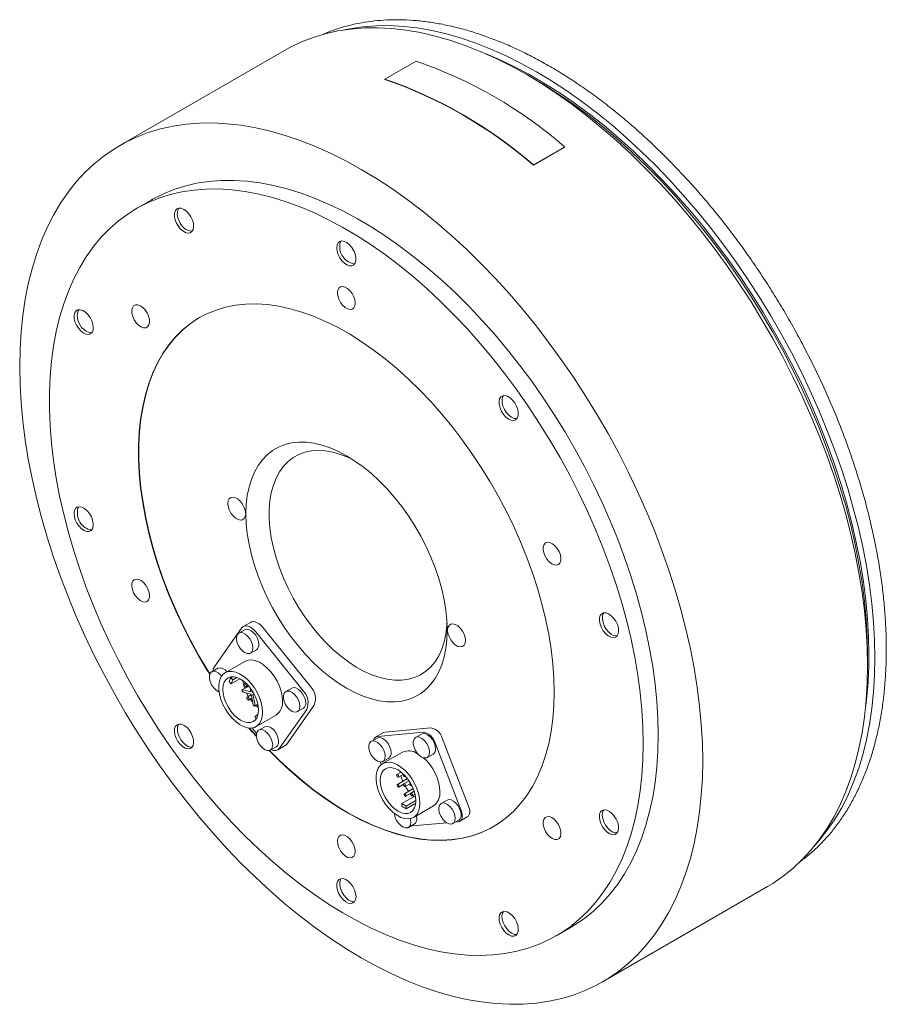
# Model space of a CAD drawing. Header units: millimetres. Extents: x 75 to 1048, y 27 to 799.
# Tile 3 of 3: x 708 to 915, y 565 to 799. Entities that reach past the tile are written whole.
import ezdxf

# ---------------------------------------------------------------- set-up
doc = ezdxf.new("R2010")
doc.units = ezdxf.units.MM
doc.header["$LTSCALE"] = 2

msp = doc.modelspace()

# ---------------------------------------------------------------- linework, layer by layer
at = {"color": 7, "linetype": 'Continuous', "lineweight": 15}
for p, q in [((781.07, 796.02), (780.61, 795.82)), ((771.44, 792), (732.2, 769.34)), ((802.76, 789.45), (795.33, 785.17)), ((831.07, 785.07), (828.95, 786.3)), ((795.35, 785.08), (795.33, 785.17)), ((830.71, 764.67), (838.13, 768.96)), ((830.72, 764.74), (838.15, 769.03)), ((838.13, 768.96), (838.15, 769.03)), ((830.71, 764.67), (830.72, 764.74)), ((739.7, 756.35), (736.16, 754.31)), ((725.03, 677.82), (725.56, 677.8)), ((761.2, 654.37), (754.69, 645.11)), ((763.36, 655.75), (761.59, 654.73)), ((777.61, 640.47), (766.35, 654.48)), ((761.98, 653.99), (760.57, 653.18)), ((775.85, 639.45), (764.58, 653.46)), ((763.32, 648.42), (764.73, 649.23)), ((910.26, 645.46), (910.26, 647.91)), ((762.02, 646.47), (757.29, 643.74)), ((755.53, 644.81), (754.11, 643.99)), ((758.63, 642.56), (759.05, 642.81)), ((759.13, 642.06), (760.11, 642.63)), ((758.26, 641.62), (758.76, 641.12)), ((759.13, 642.06), (758.63, 642.56)), ((758.76, 641.12), (760.83, 642.32)), ((758.76, 641.12), (759.13, 642.06)), ((762.91, 640.58), (761.36, 639.69)), ((762.23, 641.3), (761.91, 641.11)), ((762.31, 640.42), (762.8, 640.71)), ((763.15, 640.29), (763.38, 639.18)), ((763.38, 639.18), (761.46, 639.7)), ((761.57, 639.16), (763.49, 638.65)), ((763.52, 638.51), (762.55, 637.95)), ((763.49, 638.65), (764, 636.13)), ((763.79, 639.07), (763.69, 639.54)), ((763.79, 639.07), (763.93, 639.16)), ((764.01, 639.01), (763.79, 639.07)), ((763.9, 638.54), (764.33, 638.42)), ((764.41, 636.02), (763.9, 638.54)), ((773.17, 640.08), (771.75, 639.27)), ((762.95, 637.26), (763.68, 637.68)), ((763.29, 637.45), (763.88, 636.71)), ((764.36, 635.82), (765.08, 636.24)), ((772.01, 626.78), (778.52, 636.04)), ((764.36, 633.37), (765.11, 633.81)), ((765.07, 633.65), (764.36, 633.37)), ((764.36, 633.37), (764.66, 632.77)), ((764.68, 630.92), (769.42, 633.66)), ((770.25, 625.76), (776.75, 635.02)), ((774.5, 634.5), (775.92, 635.32)), ((766.71, 630.9), (765.3, 630.08)), ((762.97, 630.59), (764.74, 628.54)), ((763.08, 630.58), (764.73, 628.67)), ((763.71, 630.6), (764.77, 629.27)), ((794.97, 629.5), (793.2, 628.48)), ((804.51, 629.58), (793.61, 628.6)), ((806.28, 630.6), (795.38, 629.63)), ((804.06, 629.15), (802.64, 628.33)), ((769.85, 625.4), (771.62, 626.42)), ((793.49, 628.2), (792.07, 627.39)), ((813.51, 610.96), (807.22, 627.18)), ((815.28, 611.98), (808.99, 628.2)), ((768.05, 625.32), (769.46, 626.14)), ((799.5, 624.84), (794.76, 622.1)), ((805.39, 623.57), (806.81, 624.39)), ((794.21, 622.5), (794.44, 621.89)), ((794.82, 622.62), (796.24, 623.44)), ((799.22, 620.08), (798.21, 619.49)), ((798.56, 618.88), (799.67, 619.52)), ((798.99, 620.25), (799.03, 619.96)), ((799.74, 619.63), (799.74, 619.62)), ((800.16, 619.18), (800.16, 619.21)), ((800.73, 618.53), (798.32, 617.14)), ((798.67, 616.53), (799.79, 617.18)), ((801.11, 618), (799.85, 617.28)), ((800.09, 619.02), (800.25, 619.11)), ((800.2, 616.67), (801.32, 617.31)), ((801.45, 617.45), (801.39, 617.41)), ((801.74, 616.81), (801.78, 616.83)), ((802.09, 616.15), (799.97, 614.93)), ((800.32, 614.32), (801.44, 614.97)), ((802.31, 615.53), (801.5, 615.07)), ((801.85, 614.46), (802.51, 614.84)), ((801.92, 614.5), (802.22, 614.23)), ((799.35, 612.57), (802.59, 614.44)), ((800.41, 611.96), (799.35, 612.57)), ((799.35, 612.57), (799.35, 611.96)), ((800.41, 611.96), (802.7, 613.29)), ((800.41, 611.35), (802.67, 612.65)), ((810.16, 613.42), (808.75, 612.6)), ((800.41, 611.35), (800.41, 611.96)), ((802.16, 609.29), (806.9, 612.02)), ((800.93, 606.9), (802.34, 607.71)), ((801.89, 607.28), (810.06, 608.01)), ((802.91, 608.97), (802.83, 609.67)), ((811.5, 607.84), (812.91, 608.66)), ((812.11, 608.2), (812.79, 608.26)), ((813.2, 608.38), (814.96, 609.4)), ((801.61, 607.29), (801.89, 607.28)), ((894.32, 598.83), (894.97, 599.32)), ((847.19, 570.15), (886.43, 592.81)), ((836.15, 581.1), (839.69, 583.14))]:
    msp.add_line(p, q, dxfattribs=at)
at = {"color": 7, "linetype": 'Continuous', "lineweight": 15, "flags": 128}
for points in [[(912.02, 647.3), (911.94, 651.52), (911.7, 655.83), (911.29, 660.21), (910.73, 664.67), (910, 669.18), (909.12, 673.74), (908.08, 678.34), (906.88, 682.97), (905.54, 687.63), (904.04, 692.29), (902.4, 696.96), (900.61, 701.63), (898.69, 706.27), (896.63, 710.9), (894.44, 715.49), (892.12, 720.03), (889.68, 724.52), (887.12, 728.95), (884.45, 733.31), (881.67, 737.59), (878.79, 741.79), (875.82, 745.88), (872.76, 749.87), (869.61, 753.75), (866.39, 757.51), (863.09, 761.14), (859.74, 764.63), (856.32, 767.98), (852.86, 771.18), (849.35, 774.23), (845.81, 777.11), (842.23, 779.83), (838.64, 782.37), (835.03, 784.74), (831.41, 786.92), (827.8, 788.91), (824.19, 790.71), (820.59, 792.32), (817.02, 793.73), (813.48, 794.94), (809.97, 795.94), (806.5, 796.74), (803.09, 797.33), (799.73, 797.72), (796.44, 797.89), (793.21, 797.85), (790.07, 797.61), (787, 797.15), (785.69, 796.89)], [(910.26, 645.46), (910.17, 649.72), (909.93, 654.07), (909.52, 658.49), (908.95, 662.98), (908.22, 667.53), (907.32, 672.13), (906.28, 676.77), (905.07, 681.45), (903.71, 686.14), (902.2, 690.85), (900.55, 695.56), (898.74, 700.27), (896.8, 704.96), (894.72, 709.62), (892.51, 714.25), (890.18, 718.83), (887.71, 723.36), (885.13, 727.83), (882.44, 732.23), (879.64, 736.55), (876.74, 740.78), (873.74, 744.91), (870.65, 748.94), (867.47, 752.85), (864.22, 756.64), (860.9, 760.3), (857.51, 763.82), (854.07, 767.2), (850.57, 770.43), (847.03, 773.5), (843.46, 776.41), (839.85, 779.15), (836.23, 781.72), (832.59, 784.1), (828.94, 786.3), (825.29, 788.32), (821.65, 790.13), (818.02, 791.76), (814.42, 793.18), (810.84, 794.4), (807.3, 795.41), (803.81, 796.22), (800.37, 796.81), (796.98, 797.2), (793.66, 797.37), (790.4, 797.34), (787.23, 797.09), (784.14, 796.63), (781.14, 795.96), (778.24, 795.09), (775.44, 794), (772.74, 792.72), (771.44, 792)], [(910.61, 648.11), (910.53, 652.32), (910.28, 656.62), (909.87, 660.99), (909.3, 665.43), (908.57, 669.93), (907.67, 674.48), (906.62, 679.07), (905.41, 683.69), (904.05, 688.33), (902.54, 692.98), (900.88, 697.64), (899.08, 702.29), (897.14, 706.91), (895.06, 711.52), (892.85, 716.08), (890.51, 720.6), (888.05, 725.06), (885.47, 729.46), (882.78, 733.79), (879.98, 738.03), (877.08, 742.18), (874.09, 746.23), (871.01, 750.17), (867.85, 754), (864.61, 757.7), (861.3, 761.27), (857.93, 764.69), (854.51, 767.97), (851.04, 771.1), (847.53, 774.07), (843.98, 776.87), (840.41, 779.5), (836.82, 781.95), (833.22, 784.22), (829.61, 786.3), (826.01, 788.19), (822.42, 789.88), (819.45, 791.14)], [(910.26, 647.91), (910.17, 652.12), (909.93, 656.41), (909.52, 660.79), (908.95, 665.23), (908.21, 669.73), (907.32, 674.28), (906.27, 678.87), (905.06, 683.49), (903.7, 688.13), (902.19, 692.78), (900.53, 697.44), (898.73, 702.08), (896.78, 706.71), (894.7, 711.31), (892.49, 715.88), (890.15, 720.4), (887.69, 724.86), (885.11, 729.26), (882.42, 733.58), (879.63, 737.83), (876.73, 741.98), (873.74, 746.03), (870.66, 749.97), (867.49, 753.79), (864.26, 757.49), (860.95, 761.06), (857.58, 764.49), (854.16, 767.77), (850.68, 770.9), (847.17, 773.87), (843.63, 776.67), (840.05, 779.3), (836.46, 781.75), (832.86, 784.02), (831.07, 785.07)], [(871.01, 622.8), (870.93, 627.06), (870.68, 631.41), (870.27, 635.83), (869.7, 640.33), (868.97, 644.88), (868.08, 649.48), (867.03, 654.12), (865.83, 658.79), (864.47, 663.49), (862.96, 668.2), (861.3, 672.91), (859.5, 677.61), (857.56, 682.3), (855.48, 686.96), (853.27, 691.59), (850.93, 696.18), (848.47, 700.71), (845.89, 705.18), (843.2, 709.58), (840.39, 713.89), (837.49, 718.12), (834.49, 722.25), (831.4, 726.28), (828.23, 730.19), (824.98, 733.98), (821.65, 737.64), (818.27, 741.17), (814.82, 744.55), (811.33, 747.78), (807.79, 750.85), (804.21, 753.76), (800.61, 756.5), (796.98, 759.06), (793.34, 761.45), (789.69, 763.65), (786.05, 765.66), (782.4, 767.48), (778.78, 769.1), (775.17, 770.52), (771.6, 771.74), (768.06, 772.75), (764.57, 773.56), (761.12, 774.16), (757.73, 774.54), (754.41, 774.72), (751.16, 774.68), (747.99, 774.43), (744.9, 773.98), (741.9, 773.31), (738.99, 772.43), (736.19, 771.35), (733.5, 770.06), (730.92, 768.57), (728.46, 766.88), (726.12, 765), (723.91, 762.92), (721.83, 760.66), (719.89, 758.21), (718.09, 755.58), (716.43, 752.78), (714.92, 749.82), (713.56, 746.69), (712.36, 743.41), (711.31, 739.98), (710.42, 736.41), (709.68, 732.7), (709.11, 728.87), (708.7, 724.92), (708.46, 720.86), (708.38, 716.69), (708.46, 712.43), (708.7, 708.08), (709.11, 703.66), (709.68, 699.17), (710.42, 694.62), (711.31, 690.02), (712.36, 685.38), (713.56, 680.7), (714.92, 676.01), (716.43, 671.3), (718.09, 666.59), (719.89, 661.88), (721.83, 657.19), (723.91, 652.53), (726.12, 647.9), (728.46, 643.32), (730.92, 638.79), (733.5, 634.32), (736.19, 629.92), (738.99, 625.6), (741.9, 621.37), (744.9, 617.24), (747.99, 613.21), (751.16, 609.3), (754.41, 605.51), (757.73, 601.85), (761.12, 598.33), (764.57, 594.95), (768.06, 591.72), (771.6, 588.65), (775.17, 585.74), (778.78, 583), (782.4, 580.43), (786.05, 578.05), (789.69, 575.85), (793.34, 573.83), (796.98, 572.02), (800.61, 570.39), (804.21, 568.97), (807.79, 567.75), (811.33, 566.74), (814.82, 565.93), (818.27, 565.34), (821.65, 564.95), (824.98, 564.78), (828.23, 564.81), (831.4, 565.06), (834.49, 565.52), (837.49, 566.19), (840.39, 567.06), (843.2, 568.15), (845.89, 569.43), (848.47, 570.92), (850.93, 572.61), (853.27, 574.5), (855.48, 576.57), (857.56, 578.84), (859.5, 581.29), (861.3, 583.91), (862.96, 586.71), (864.47, 589.68), (865.83, 592.8), (867.03, 596.08), (868.08, 599.51), (868.97, 603.09), (869.7, 606.79), (870.27, 610.62), (870.68, 614.58), (870.93, 618.64), (871.01, 622.8)], [(860.4, 628.93), (860.32, 632.89), (860.08, 636.94), (859.67, 641.06), (859.11, 645.25), (858.38, 649.49), (857.5, 653.78), (856.46, 658.11), (855.26, 662.46), (853.92, 666.83), (852.43, 671.21), (850.79, 675.59), (849.01, 679.95), (847.1, 684.29), (845.05, 688.59), (842.88, 692.85), (840.58, 697.06), (838.17, 701.2), (835.65, 705.28), (833.02, 709.27), (830.29, 713.17), (827.47, 716.97), (824.56, 720.66), (821.57, 724.23), (818.51, 727.68), (815.38, 731), (812.19, 734.17), (808.95, 737.2), (805.66, 740.07), (802.34, 742.78), (798.99, 745.32), (795.62, 747.69), (792.24, 749.88), (788.85, 751.89), (785.46, 753.7), (782.08, 755.32), (778.72, 756.75), (775.38, 757.97), (772.08, 759), (768.81, 759.81), (765.6, 760.42), (762.44, 760.83), (759.34, 761.02), (756.31, 761), (753.36, 760.77), (750.5, 760.34), (747.72, 759.69), (745.04, 758.84), (742.46, 757.78), (739.99, 756.52), (739.7, 756.35)], [(856.87, 626.89), (856.79, 630.85), (856.54, 634.89), (856.14, 639.02), (855.57, 643.2), (854.85, 647.45), (853.96, 651.74), (852.92, 656.07), (851.73, 660.42), (850.38, 664.79), (848.89, 669.17), (847.25, 673.55), (845.48, 677.91), (843.56, 682.24), (841.52, 686.55), (839.34, 690.81), (837.05, 695.02), (834.64, 699.16), (832.11, 703.24), (829.48, 707.23), (826.75, 711.13), (823.93, 714.93), (821.02, 718.62), (818.03, 722.19), (814.97, 725.64), (811.84, 728.96), (808.65, 732.13), (805.41, 735.16), (802.13, 738.03), (798.81, 740.74), (795.46, 743.28), (792.09, 745.65), (788.7, 747.84), (785.31, 749.84), (781.92, 751.66), (778.54, 753.28), (775.18, 754.71), (771.84, 755.93), (768.54, 756.96), (765.28, 757.77), (762.06, 758.38), (758.9, 758.79), (755.81, 758.98), (752.78, 758.96), (749.83, 758.73), (746.96, 758.29), (744.18, 757.65), (741.5, 756.8), (738.93, 755.74), (736.46, 754.48), (734.1, 753.02), (731.87, 751.37), (729.76, 749.52), (727.78, 747.48), (725.93, 745.26), (724.23, 742.86), (722.66, 740.29), (721.24, 737.56), (719.97, 734.66), (718.86, 731.61), (717.89, 728.41), (717.09, 725.07), (716.44, 721.6), (715.96, 718), (715.63, 714.29), (715.47, 710.47), (715.47, 706.56), (715.63, 702.55), (715.96, 698.47), (716.44, 694.31), (717.09, 690.09), (717.89, 685.82), (718.86, 681.51), (719.97, 677.17), (721.24, 672.81), (722.66, 668.43), (724.23, 664.05), (725.93, 659.68), (727.78, 655.33), (729.76, 651.01), (731.87, 646.73), (734.1, 642.49), (736.46, 638.31), (738.93, 634.2), (741.5, 630.17), (744.18, 626.22), (746.96, 622.37), (749.83, 618.63), (752.78, 614.99), (755.81, 611.48), (758.9, 608.1), (762.06, 604.85), (765.28, 601.75), (768.54, 598.8), (771.84, 596.01), (775.18, 593.38), (778.54, 590.92), (781.92, 588.64), (785.31, 586.55), (788.7, 584.64), (792.09, 582.92), (795.46, 581.39), (798.81, 580.07), (802.13, 578.94), (805.41, 578.02), (808.65, 577.31), (811.84, 576.8), (814.97, 576.51), (818.03, 576.42), (821.02, 576.54), (823.93, 576.87), (826.75, 577.41), (829.48, 578.16), (832.11, 579.12), (834.64, 580.28), (837.05, 581.64), (839.34, 583.19), (841.52, 584.95), (843.56, 586.89), (845.48, 589.02), (847.25, 591.33), (848.89, 593.81), (850.38, 596.47), (851.73, 599.29), (852.92, 602.26), (853.96, 605.39), (854.85, 608.66), (855.57, 612.07), (856.14, 615.6), (856.54, 619.25), (856.79, 623.02), (856.87, 626.89)], [(745.65, 750.97), (746.08, 750.2), (746.62, 749.52), (747.22, 748.98), (747.85, 748.63), (748.45, 748.49), (748.98, 748.57), (749.4, 748.86), (749.68, 749.35), (749.8, 749.99), (749.75, 750.74), (749.53, 751.54), (749.16, 752.34), (748.67, 753.07), (748.09, 753.68), (747.47, 754.13), (746.85, 754.38), (746.28, 754.41), (745.8, 754.22), (745.45, 753.83), (745.25, 753.26), (745.21, 752.56), (745.35, 751.78), (745.65, 750.97)], [(783.86, 744.97), (783.95, 744.21), (784.19, 743.4), (784.59, 742.61), (785.1, 741.9), (785.69, 741.32), (786.31, 740.91), (786.93, 740.7), (787.48, 740.71), (787.94, 740.94), (788.27, 741.37), (788.43, 741.97), (788.43, 742.69), (788.27, 743.49), (787.94, 744.29), (787.48, 745.05), (786.93, 745.7), (786.31, 746.2), (785.69, 746.51), (785.1, 746.61), (784.59, 746.49), (784.19, 746.16), (783.95, 745.64), (783.86, 744.97)], [(788.28, 731.8), (788.19, 732.54), (787.94, 733.32), (787.55, 734.08), (787.04, 734.75), (786.46, 735.28), (785.86, 735.63), (785.28, 735.77), (784.77, 735.68), (784.37, 735.38), (784.12, 734.89), (784.04, 734.25), (784.12, 733.51), (784.37, 732.74), (784.77, 731.98), (785.28, 731.31), (785.86, 730.78), (786.46, 730.43), (787.04, 730.29), (787.55, 730.38), (787.94, 730.68), (788.19, 731.16), (788.28, 731.8)], [(722.91, 725.16), (723.52, 724.68), (724.14, 724.39), (724.73, 724.31), (725.23, 724.46), (725.61, 724.81), (725.84, 725.34), (725.91, 726.02), (725.81, 726.8), (725.55, 727.6), (725.14, 728.39), (724.62, 729.09), (724.02, 729.66), (723.4, 730.05), (722.79, 730.23), (722.24, 730.2), (721.79, 729.95), (721.48, 729.5), (721.33, 728.89), (721.35, 728.15), (721.53, 727.36), (721.87, 726.55), (722.34, 725.8), (722.91, 725.16)], [(738.23, 730.16), (737.67, 730.74), (737.07, 731.15), (736.47, 731.36), (735.94, 731.35), (735.5, 731.13), (735.2, 730.7), (735.06, 730.1), (735.09, 729.39), (735.28, 728.62), (735.63, 727.85), (736.11, 727.14), (736.67, 726.56), (737.27, 726.14), (737.86, 725.93), (738.4, 725.94), (738.84, 726.17), (739.14, 726.6), (739.28, 727.2), (739.25, 727.91), (739.05, 728.68), (738.7, 729.45), (738.23, 730.16)], [(835.66, 639.13), (835.57, 642.47), (835.33, 645.9), (834.92, 649.39), (834.35, 652.95), (833.61, 656.56), (832.72, 660.2), (831.68, 663.87), (830.48, 667.55), (829.14, 671.23), (827.66, 674.9), (826.03, 678.55), (824.28, 682.16), (822.4, 685.72), (820.39, 689.22), (818.28, 692.65), (816.05, 696), (813.73, 699.26), (811.32, 702.41), (808.82, 705.44), (806.25, 708.35), (803.61, 711.12), (800.91, 713.75), (798.16, 716.23), (795.38, 718.54), (792.56, 720.69), (789.72, 722.66), (786.87, 724.45), (784.02, 726.05), (781.17, 727.45), (778.34, 728.66), (775.54, 729.66), (772.77, 730.46), (770.05, 731.05), (767.38, 731.43), (764.77, 731.6), (762.24, 731.56), (759.78, 731.3), (757.41, 730.83), (755.14, 730.15), (752.97, 729.27), (750.91, 728.18), (748.96, 726.89), (747.14, 725.4), (745.45, 723.73), (743.9, 721.86), (742.48, 719.82), (741.21, 717.6), (740.09, 715.22), (739.13, 712.68), (738.32, 709.99), (737.66, 707.15), (737.17, 704.19), (736.85, 701.11), (736.68, 697.92), (736.68, 694.62), (736.85, 691.24), (737.17, 687.78), (737.66, 684.25), (738.32, 680.66), (739.13, 677.04), (740.09, 673.38), (741.21, 669.7), (742.48, 666.02), (743.9, 662.34), (745.45, 658.68), (747.14, 655.05), (748.96, 651.47), (750.91, 647.93), (752.97, 644.46), (753.64, 643.38)], [(751.23, 728.37), (750.98, 728.22), (749.03, 726.93), (747.21, 725.45), (745.52, 723.77), (743.97, 721.9), (742.55, 719.86), (741.29, 717.64), (740.17, 715.26), (739.2, 712.72), (738.39, 710.03), (737.74, 707.2), (737.24, 704.23), (736.92, 701.15), (736.75, 697.96), (736.75, 694.66), (736.92, 691.28), (737.24, 687.82), (737.74, 684.29), (738.39, 680.7), (739.2, 677.08), (740.17, 673.42), (741.29, 669.74), (742.55, 666.06), (743.97, 662.38), (745.52, 658.72), (747.21, 655.09), (749.03, 651.51), (750.98, 647.97), (753.04, 644.5), (753.68, 643.48)], [(822.95, 709.46), (822.66, 708.99), (822.52, 708.37), (822.56, 707.63), (822.76, 706.83), (823.11, 706.02), (823.59, 705.28), (824.16, 704.66), (824.78, 704.19), (825.4, 703.92), (825.98, 703.87), (826.47, 704.03), (826.84, 704.41), (827.05, 704.96), (827.11, 705.65), (826.99, 706.43), (826.71, 707.23), (826.29, 708.01), (825.76, 708.7), (825.16, 709.25), (824.53, 709.62), (823.92, 709.79), (823.39, 709.73), (822.95, 709.46)], [(823.58, 709.78), (823.36, 709.4), (823.23, 708.78), (823.26, 708.03), (823.46, 707.23), (823.82, 706.43), (824.3, 705.69), (824.87, 705.07), (825.49, 704.6), (826.11, 704.33), (826.69, 704.28), (826.75, 704.28)], [(810.2, 653.91), (810.12, 651.67), (809.87, 649.54), (809.47, 647.54), (808.9, 645.67), (808.18, 643.96), (807.31, 642.4), (806.3, 641.02), (805.15, 639.83), (803.86, 638.82), (802.46, 638.01), (800.95, 637.4), (799.34, 637.01), (797.64, 636.82), (795.86, 636.84), (794.01, 637.07), (792.11, 637.52), (790.17, 638.17), (788.21, 639.02), (786.23, 640.07), (784.25, 641.3), (782.28, 642.72), (780.34, 644.31), (778.45, 646.06), (776.6, 647.96), (774.82, 649.99), (773.12, 652.14), (771.51, 654.4), (769.99, 656.75), (768.59, 659.18), (767.31, 661.67), (766.16, 664.19), (765.15, 666.74), (764.28, 669.3), (763.56, 671.85), (762.99, 674.37), (762.58, 676.84), (762.34, 679.25), (762.26, 681.59), (762.34, 683.82), (762.58, 685.95), (762.99, 687.96), (763.56, 689.82), (764.28, 691.54), (765.15, 693.09), (766.16, 694.47), (767.31, 695.67), (768.59, 696.68), (769.99, 697.48), (771.51, 698.09), (773.12, 698.49), (774.82, 698.68), (776.6, 698.66), (778.45, 698.42), (780.34, 697.98), (782.28, 697.33), (784.25, 696.48), (786.23, 695.43), (788.21, 694.19), (790.17, 692.77), (792.11, 691.18), (794.01, 689.43), (795.86, 687.54), (797.64, 685.51), (799.34, 683.35), (800.95, 681.09), (802.46, 678.74), (803.86, 676.31), (805.15, 673.83), (806.3, 671.3), (807.31, 668.75), (808.18, 666.19), (808.9, 663.65), (809.47, 661.13), (809.87, 658.65), (810.12, 656.24), (810.2, 653.91)], [(787.65, 694.56), (786.64, 695.04), (784.79, 695.77), (782.97, 696.3), (781.19, 696.62), (779.48, 696.73), (777.84, 696.62), (776.29, 696.29), (774.84, 695.76), (773.5, 695.02), (772.28, 694.08), (771.19, 692.94), (770.24, 691.62), (769.43, 690.13), (768.78, 688.47), (768.29, 686.66), (767.96, 684.72), (767.79, 682.66), (767.79, 680.49), (767.96, 678.24), (768.29, 675.91), (768.78, 673.54), (769.43, 671.13), (770.24, 668.71), (771.19, 666.29), (772.28, 663.89), (773.5, 661.54), (774.84, 659.25), (776.29, 657.04), (777.84, 654.93), (779.48, 652.93), (781.19, 651.05), (782.97, 649.32), (784.79, 647.75), (786.64, 646.34), (788.52, 645.12), (790.39, 644.08), (792.26, 643.25), (794.1, 642.61), (795.9, 642.19), (797.64, 641.98), (799.32, 641.98), (800.92, 642.2), (802.42, 642.63), (803.82, 643.26), (805.1, 644.11), (806.26, 645.15), (807.28, 646.37), (808.16, 647.78), (808.88, 649.36), (809.46, 651.09), (809.87, 652.97), (810.12, 654.98), (810.16, 655.57)], [(762.19, 681.63), (762.1, 682.37), (761.85, 683.14), (761.45, 683.9), (760.95, 684.57), (760.37, 685.1), (759.76, 685.45), (759.18, 685.59), (758.68, 685.5), (758.28, 685.21), (758.03, 684.72), (757.94, 684.08), (758.03, 683.34), (758.28, 682.56), (758.68, 681.8), (759.18, 681.13), (759.76, 680.6), (760.37, 680.25), (760.95, 680.11), (761.45, 680.2), (761.85, 680.5), (762.1, 680.99), (762.19, 681.63)], [(724.33, 677.41), (724.89, 677.4), (725.36, 677.61), (725.7, 678.02), (725.88, 678.6), (725.9, 679.32), (725.75, 680.1), (725.44, 680.91), (724.99, 681.68), (724.44, 682.34), (723.84, 682.86), (723.21, 683.19), (722.61, 683.31), (722.09, 683.21), (721.69, 682.9), (721.42, 682.4), (721.32, 681.74), (721.39, 680.99), (721.62, 680.18), (722, 679.39), (722.5, 678.67), (723.09, 678.07), (723.71, 677.64), (724.33, 677.41)], [(836.21, 669.35), (836.68, 669.51), (837.03, 669.88), (837.23, 670.42), (837.26, 671.1), (837.12, 671.86), (836.82, 672.64), (836.38, 673.37), (835.84, 674), (835.25, 674.48), (834.65, 674.76), (834.09, 674.82), (833.61, 674.66), (833.26, 674.3), (833.06, 673.75), (833.04, 673.07), (833.18, 672.31), (833.48, 671.54), (833.92, 670.8), (834.45, 670.17), (835.05, 669.7), (835.65, 669.42), (836.21, 669.35)], [(736.11, 666.06), (735.63, 665.9), (735.28, 665.54), (735.09, 664.99), (735.06, 664.31), (735.2, 663.55), (735.5, 662.77), (735.94, 662.04), (736.47, 661.41), (737.07, 660.94), (737.67, 660.66), (738.23, 660.59), (738.7, 660.75), (739.05, 661.11), (739.25, 661.66), (739.28, 662.34), (739.14, 663.1), (738.84, 663.88), (738.4, 664.61), (737.86, 665.24), (737.27, 665.71), (736.67, 666), (736.11, 666.06)], [(847.99, 658), (847.43, 658.01), (846.96, 657.8), (846.62, 657.39), (846.43, 656.81), (846.42, 656.1), (846.57, 655.31), (846.88, 654.5), (847.32, 653.74), (847.87, 653.07), (848.48, 652.55), (849.11, 652.22), (849.7, 652.1), (850.22, 652.2), (850.63, 652.51), (850.9, 653.01), (851, 653.67), (850.93, 654.43), (850.7, 655.23), (850.31, 656.03), (849.81, 656.75), (849.23, 657.34), (848.61, 657.77), (847.99, 658)], [(847.47, 658.02), (847.33, 657.8), (847.14, 657.22), (847.12, 656.51), (847.28, 655.72), (847.59, 654.91), (848.03, 654.14), (848.58, 653.48), (849.19, 652.96), (849.81, 652.63), (850.41, 652.51), (850.64, 652.52)], [(764.58, 653.46), (764.14, 653.95), (763.66, 654.35), (763.18, 654.65), (762.7, 654.83), (762.25, 654.9), (761.83, 654.84), (761.48, 654.66), (761.2, 654.37)], [(763.36, 655.75), (763.6, 655.86), (764.01, 655.92), (764.47, 655.85), (764.95, 655.67), (765.43, 655.37), (765.9, 654.97), (766.35, 654.48)], [(814.51, 651.42), (814.43, 652.16), (814.18, 652.94), (813.78, 653.69), (813.27, 654.36), (812.69, 654.89), (812.09, 655.24), (811.51, 655.38), (811, 655.3), (810.61, 655), (810.36, 654.51), (810.27, 653.87), (810.36, 653.13), (810.61, 652.35), (811, 651.59), (811.51, 650.92), (812.09, 650.39), (812.69, 650.04), (813.27, 649.91), (813.78, 649.99), (814.18, 650.29), (814.43, 650.78), (814.51, 651.42)], [(763.89, 649.67), (763.8, 650.39), (763.55, 651.13), (763.16, 651.85), (762.66, 652.48), (762.09, 652.95), (761.51, 653.24), (760.97, 653.3), (760.52, 653.15), (760.19, 652.78), (760.02, 652.24), (760.02, 651.57), (760.19, 650.83), (760.52, 650.09), (760.97, 649.41), (761.51, 648.86), (762.09, 648.47), (762.66, 648.3), (763.16, 648.34), (763.55, 648.6), (763.8, 649.06), (763.89, 649.67)], [(765.3, 650.49), (765.22, 651.2), (764.97, 651.95), (764.57, 652.67), (764.07, 653.29), (763.5, 653.77), (762.93, 654.05), (762.39, 654.12), (761.98, 653.99)], [(770.96, 637.04), (770.87, 638.17), (770.62, 639.36), (770.21, 640.57), (769.66, 641.77), (768.99, 642.91), (768.2, 643.95), (767.34, 644.88), (766.42, 645.65), (765.49, 646.24), (764.56, 646.63), (763.67, 646.81), (762.84, 646.77), (762.11, 646.52), (762.02, 646.47)], [(886.43, 592.81), (887.71, 593.58), (890.18, 595.27), (892.51, 597.15), (894.72, 599.23), (896.8, 601.49), (898.74, 603.94), (900.55, 606.57), (902.2, 609.37), (903.71, 612.33), (905.07, 615.46), (906.28, 618.74), (907.32, 622.17), (908.22, 625.74), (908.95, 629.45), (909.52, 633.28), (909.93, 637.23), (910.17, 641.29), (910.26, 645.46)], [(897.8, 602.7), (898.69, 603.71), (900.61, 606.14), (902.4, 608.74), (904.04, 611.52), (905.54, 614.46), (906.88, 617.56), (908.08, 620.81), (909.12, 624.21), (910, 627.75), (910.73, 631.42), (911.29, 635.22), (911.7, 639.14), (911.94, 643.17), (912.02, 647.3)], [(756.47, 642.99), (756.2, 643.29), (755.63, 643.77), (755.06, 644.05), (754.52, 644.12), (754.06, 643.96), (753.74, 643.6), (753.57, 643.06), (753.57, 642.39), (753.74, 641.65), (754.06, 640.91), (754.52, 640.23), (755.06, 639.67), (755.63, 639.29), (755.84, 639.2)], [(766.22, 634.31), (766.13, 635.44), (765.88, 636.63), (765.48, 637.84), (764.93, 639.03), (764.25, 640.17), (763.46, 641.22), (762.6, 642.14), (761.69, 642.91), (760.75, 643.5), (759.82, 643.89), (758.93, 644.07), (758.1, 644.04), (757.37, 643.79), (756.75, 643.33), (756.27, 642.67), (755.94, 641.85), (755.77, 640.88), (755.77, 639.8), (755.94, 638.63), (756.27, 637.43), (756.75, 636.22), (757.37, 635.05), (758.1, 633.95), (758.93, 632.96), (759.82, 632.11), (760.75, 631.43), (761.69, 630.94), (762.6, 630.65), (763.46, 630.58), (764.25, 630.72), (764.93, 631.08), (765.48, 631.64), (765.88, 632.38), (766.13, 633.28), (766.22, 634.31)], [(765.23, 634.88), (765.15, 635.88), (764.9, 636.94), (764.51, 638.02), (763.98, 639.06), (763.34, 640.04), (762.61, 640.92), (761.81, 641.66), (760.98, 642.23), (760.16, 642.61), (759.36, 642.79), (758.63, 642.76), (757.98, 642.53), (757.46, 642.09), (757.07, 641.47), (756.82, 640.69), (756.74, 639.78), (756.82, 638.78), (757.07, 637.72), (757.46, 636.64), (757.98, 635.6), (758.63, 634.62), (759.36, 633.74), (760.16, 633), (760.98, 632.43), (761.81, 632.05), (762.61, 631.87), (763.34, 631.9), (763.98, 632.13), (764.51, 632.57), (764.9, 633.19), (765.15, 633.97), (765.23, 634.88)], [(762.39, 640.6), (762.37, 640.74), (762.31, 640.88), (762.21, 641), (762.11, 641.09), (762, 641.13), (761.91, 641.11), (761.84, 641.04), (761.82, 640.93), (761.84, 640.79), (761.91, 640.65), (762, 640.53), (762.11, 640.44), (762.21, 640.4), (762.31, 640.42), (762.37, 640.49), (762.39, 640.6)], [(761.46, 639.7), (761.38, 639.7), (761.33, 639.66), (761.3, 639.58), (761.31, 639.49), (761.34, 639.38), (761.41, 639.28), (761.48, 639.2), (761.57, 639.16)], [(762.4, 638.94), (762.66, 638.45), (762.85, 638.12)], [(763.04, 637.44), (763.01, 637.58), (762.95, 637.72), (762.86, 637.84), (762.75, 637.93), (762.64, 637.97), (762.55, 637.95), (762.49, 637.88), (762.47, 637.77), (762.49, 637.63), (762.55, 637.49), (762.64, 637.36), (762.75, 637.28), (762.86, 637.24), (762.95, 637.26), (763.01, 637.33), (763.04, 637.44)], [(767.8, 625.22), (770.05, 622.96), (772.77, 620.4), (775.54, 618.01), (778.34, 615.78), (781.17, 613.72), (784.02, 611.84), (786.87, 610.14), (789.72, 608.64), (792.56, 607.33), (795.38, 606.23), (798.16, 605.32), (800.91, 604.63), (803.61, 604.14), (806.25, 603.87), (808.82, 603.81), (811.32, 603.96), (813.73, 604.32), (816.05, 604.89), (818.28, 605.67), (820.39, 606.66), (822.4, 607.85), (824.28, 609.24), (826.03, 610.82), (827.66, 612.6), (829.14, 614.55), (830.48, 616.68), (831.68, 618.98), (832.72, 621.45), (833.61, 624.06), (834.35, 626.83), (834.92, 629.72), (835.33, 632.75), (835.57, 635.89), (835.66, 639.13)], [(775.07, 635.76), (774.99, 636.48), (774.73, 637.22), (774.34, 637.94), (773.84, 638.57), (773.27, 639.04), (772.69, 639.33), (772.16, 639.39), (771.7, 639.24), (771.38, 638.87), (771.2, 638.33), (771.2, 637.66), (771.38, 636.92), (771.7, 636.18), (772.16, 635.5), (772.69, 634.95), (773.27, 634.56), (773.84, 634.39), (774.34, 634.43), (774.73, 634.69), (774.99, 635.15), (775.07, 635.76)], [(776.49, 636.58), (776.4, 637.29), (776.15, 638.04), (775.75, 638.76), (775.25, 639.38), (774.69, 639.86), (774.11, 640.14), (773.57, 640.21), (773.17, 640.08)], [(764, 636.13), (764.04, 636.03), (764.1, 635.93), (764.18, 635.85), (764.26, 635.81), (764.34, 635.81), (764.39, 635.85), (764.42, 635.93), (764.41, 636.02)], [(764.62, 635.97), (764.81, 635.81), (765.19, 635.51)], [(749.36, 625.95), (749.66, 626.42), (749.8, 627.05), (749.76, 627.79), (749.56, 628.59), (749.21, 629.39), (748.73, 630.13), (748.15, 630.76), (747.54, 631.22), (746.91, 631.49), (746.34, 631.54), (745.85, 631.38), (745.48, 631.01), (745.26, 630.46), (745.21, 629.76), (745.33, 628.99), (745.61, 628.18), (746.03, 627.4), (746.56, 626.71), (747.16, 626.16), (747.79, 625.79), (748.39, 625.62), (748.93, 625.68), (749.36, 625.95)], [(746.27, 631.54), (746.19, 631.42), (745.97, 630.86), (745.92, 630.17), (746.04, 629.39), (746.32, 628.59), (746.74, 627.81), (747.27, 627.12), (747.87, 626.57), (748.49, 626.2), (749.1, 626.03), (749.44, 626.04)], [(770.03, 627.39), (769.94, 628.11), (769.69, 628.85), (769.3, 629.57), (768.8, 630.2), (768.23, 630.67), (767.65, 630.96), (767.11, 631.02), (766.71, 630.9)], [(768.62, 626.58), (768.53, 627.29), (768.28, 628.04), (767.88, 628.76), (767.38, 629.38), (766.82, 629.86), (766.24, 630.14), (765.7, 630.21), (765.25, 630.05), (764.92, 629.69), (764.75, 629.15), (764.75, 628.48), (764.92, 627.74), (765.25, 627), (765.7, 626.32), (766.24, 625.76), (766.82, 625.38), (767.38, 625.2), (767.88, 625.25), (768.28, 625.51), (768.53, 625.97), (768.62, 626.58)], [(794.97, 629.5), (795.06, 629.55), (795.38, 629.63)], [(807.38, 625.64), (807.29, 626.36), (807.04, 627.1), (806.65, 627.82), (806.14, 628.45), (805.58, 628.92), (805, 629.21), (804.46, 629.27), (804.06, 629.15)], [(839.69, 583.14), (840.58, 583.68), (842.88, 585.24), (845.05, 586.99), (847.1, 588.93), (849.01, 591.06), (850.79, 593.37), (852.43, 595.85), (853.92, 598.51), (855.26, 601.33), (856.46, 604.3), (857.5, 607.43), (858.38, 610.7), (859.11, 614.11), (859.67, 617.64), (860.08, 621.29), (860.32, 625.06), (860.4, 628.93)], [(772.01, 626.78), (771.73, 626.49), (771.62, 626.42)], [(795.39, 623.88), (795.31, 624.59), (795.06, 625.34), (794.66, 626.06), (794.16, 626.69), (793.59, 627.16), (793.02, 627.44), (792.48, 627.51), (792.02, 627.36), (791.7, 626.99), (791.53, 626.45), (791.53, 625.78), (791.7, 625.04), (792.02, 624.3), (792.48, 623.62), (793.02, 623.07), (793.59, 622.68), (794.16, 622.51), (794.66, 622.55), (795.06, 622.81), (795.31, 623.27), (795.39, 623.88)], [(796.81, 624.7), (796.72, 625.41), (796.47, 626.16), (796.08, 626.88), (795.57, 627.5), (795.01, 627.98), (794.43, 628.26), (793.89, 628.33), (793.49, 628.2)], [(805.96, 624.83), (805.88, 625.54), (805.63, 626.29), (805.23, 627.01), (804.73, 627.63), (804.16, 628.11), (803.59, 628.39), (803.05, 628.46), (802.59, 628.3), (802.27, 627.94), (802.1, 627.4), (802.1, 626.73), (802.27, 625.99), (802.59, 625.25), (803.05, 624.57), (803.59, 624.01), (804.16, 623.63), (804.73, 623.45), (805.23, 623.5), (805.63, 623.76), (805.88, 624.22), (805.96, 624.83)], [(767.89, 625.25), (770.12, 623), (772.84, 620.45), (775.61, 618.05), (778.42, 615.82), (781.24, 613.76), (784.09, 611.88), (786.94, 610.18), (789.79, 608.68), (792.63, 607.37), (795.45, 606.27), (798.23, 605.37), (800.98, 604.67), (803.68, 604.19), (806.32, 603.91), (808.89, 603.85), (811.39, 604), (813.8, 604.36), (816.12, 604.93), (818.35, 605.72), (820.46, 606.7), (821.23, 607.12)], [(803.69, 612.67), (803.61, 613.8), (803.36, 614.99), (802.95, 616.2), (802.4, 617.4), (801.72, 618.54), (800.94, 619.59), (800.08, 620.51), (799.16, 621.28), (798.23, 621.87), (797.3, 622.26), (796.41, 622.44), (795.58, 622.4), (794.85, 622.15), (794.23, 621.69), (793.75, 621.04), (793.42, 620.21), (793.25, 619.25), (793.25, 618.16), (793.42, 617), (793.75, 615.8), (794.23, 614.59), (794.85, 613.42), (795.58, 612.32), (796.41, 611.33), (797.3, 610.48), (798.23, 609.79), (799.16, 609.3), (800.08, 609.02), (800.94, 608.94), (801.72, 609.09), (802.4, 609.45), (802.95, 610), (803.36, 610.74), (803.61, 611.64), (803.69, 612.67)], [(802.7, 613.25), (802.62, 614.25), (802.38, 615.31), (801.99, 616.38), (801.46, 617.43), (800.82, 618.41), (800.09, 619.28), (799.29, 620.02), (798.46, 620.59), (797.63, 620.98), (796.84, 621.16), (796.1, 621.13), (795.46, 620.89), (794.93, 620.45), (794.54, 619.83), (794.3, 619.05), (794.22, 618.14), (794.3, 617.14), (794.54, 616.08), (794.93, 615.01), (795.46, 613.96), (796.1, 612.98), (796.84, 612.11), (797.63, 611.37), (798.46, 610.8), (799.29, 610.41), (800.09, 610.23), (800.82, 610.26), (801.46, 610.5), (801.99, 610.94), (802.38, 611.56), (802.62, 612.34), (802.7, 613.25)], [(798.63, 619.04), (798.61, 619.16), (798.56, 619.28), (798.47, 619.39), (798.38, 619.47), (798.29, 619.5), (798.21, 619.49), (798.15, 619.43), (798.13, 619.33), (798.15, 619.21), (798.21, 619.08), (798.29, 618.97), (798.38, 618.9), (798.47, 618.87), (798.56, 618.88), (798.61, 618.94), (798.63, 619.04)], [(799.17, 619.23), (799.4, 618.46), (799.61, 617.88)], [(799.74, 619.63), (799.74, 619.62), (799.68, 619.56), (799.66, 619.46), (799.68, 619.34), (799.74, 619.22), (799.82, 619.11), (799.91, 619.03), (800.01, 619), (800.09, 619.02), (800.14, 619.08), (800.16, 619.18), (800.16, 619.18)], [(798.75, 616.69), (798.73, 616.81), (798.67, 616.94), (798.59, 617.05), (798.5, 617.12), (798.4, 617.16), (798.32, 617.14), (798.27, 617.08), (798.25, 616.98), (798.27, 616.86), (798.32, 616.74), (798.4, 616.63), (798.5, 616.55), (798.59, 616.52), (798.67, 616.53), (798.73, 616.6), (798.75, 616.69)], [(800.28, 616.83), (800.26, 616.95), (800.2, 617.08), (800.12, 617.18), (800.03, 617.26), (799.93, 617.29), (799.85, 617.28), (799.8, 617.22), (799.78, 617.12), (799.8, 617), (799.85, 616.87), (799.93, 616.76), (800.03, 616.69), (800.12, 616.66), (800.2, 616.67), (800.26, 616.73), (800.28, 616.83)], [(801.46, 617.43), (801.39, 617.41), (801.33, 617.35), (801.31, 617.25), (801.33, 617.13), (801.39, 617.01), (801.47, 616.9), (801.56, 616.83), (801.66, 616.79), (801.74, 616.81), (801.77, 616.84)], [(800.4, 614.48), (800.38, 614.61), (800.32, 614.73), (800.24, 614.84), (800.15, 614.91), (800.05, 614.95), (799.97, 614.93), (799.92, 614.87), (799.9, 614.77), (799.92, 614.65), (799.97, 614.53), (800.05, 614.42), (800.15, 614.34), (800.24, 614.31), (800.32, 614.32), (800.38, 614.39), (800.4, 614.48)], [(800.21, 616.68), (800.41, 616.35), (800.99, 615.52)], [(801.93, 614.62), (801.91, 614.74), (801.85, 614.87), (801.77, 614.97), (801.68, 615.05), (801.58, 615.08), (801.5, 615.07), (801.45, 615.01), (801.43, 614.91), (801.45, 614.79), (801.5, 614.66), (801.58, 614.56), (801.68, 614.48), (801.77, 614.45), (801.85, 614.46), (801.91, 614.52), (801.93, 614.62)], [(812.07, 609.1), (811.98, 609.81), (811.73, 610.56), (811.33, 611.28), (810.83, 611.9), (810.27, 612.38), (809.69, 612.66), (809.15, 612.73), (808.7, 612.57), (808.37, 612.21), (808.2, 611.67), (808.2, 611), (808.37, 610.26), (808.7, 609.52), (809.15, 608.84), (809.69, 608.28), (810.27, 607.9), (810.83, 607.72), (811.33, 607.77), (811.73, 608.03), (811.98, 608.49), (812.07, 609.1)], [(813.48, 609.92), (813.39, 610.63), (813.14, 611.38), (812.75, 612.09), (812.25, 612.72), (811.68, 613.19), (811.1, 613.48), (810.56, 613.54), (810.16, 613.42)], [(797.61, 610.22), (797.63, 610.05), (797.8, 609.31), (798.13, 608.57), (798.58, 607.89), (799.12, 607.34), (799.7, 606.95), (800.26, 606.78), (800.76, 606.82), (801.16, 607.09), (801.41, 607.54), (801.5, 608.15)], [(812.79, 608.26), (813.1, 608.34), (813.37, 608.51), (813.57, 608.77), (813.71, 609.11), (813.77, 609.52), (813.76, 609.97), (813.67, 610.46), (813.51, 610.96)], [(815.28, 611.98), (815.44, 611.48), (815.53, 610.99), (815.54, 610.54), (815.48, 610.13), (815.34, 609.79), (815.13, 609.53), (814.96, 609.4)], [(849.41, 610.25), (848.79, 610.73), (848.17, 611.02), (847.59, 611.1), (847.09, 610.96), (846.7, 610.6), (846.47, 610.07), (846.4, 609.39), (846.51, 608.62), (846.77, 607.81), (847.18, 607.03), (847.7, 606.32), (848.29, 605.76), (848.92, 605.37), (849.53, 605.18), (850.08, 605.22), (850.52, 605.47), (850.83, 605.91), (850.98, 606.53), (850.97, 607.26), (850.78, 608.06), (850.44, 608.86), (849.97, 609.61), (849.41, 610.25)], [(847.47, 611.09), (847.41, 611.01), (847.18, 610.48), (847.11, 609.8), (847.21, 609.03), (847.48, 608.22), (847.89, 607.43), (848.41, 606.73), (849, 606.17), (849.63, 605.78), (850.24, 605.59), (850.64, 605.59)], [(801.5, 608.15), (801.41, 608.87), (801.38, 609)], [(834.09, 605.25), (834.65, 604.67), (835.25, 604.26), (835.84, 604.05), (836.38, 604.06), (836.82, 604.29), (837.12, 604.72), (837.26, 605.31), (837.23, 606.02), (837.03, 606.8), (836.68, 607.57), (836.21, 608.27), (835.65, 608.86), (835.05, 609.27), (834.45, 609.48), (833.92, 609.47), (833.48, 609.24), (833.18, 608.81), (833.04, 608.22), (833.06, 607.5), (833.26, 606.73), (833.61, 605.96), (834.09, 605.25)], [(784.04, 603.61), (784.12, 602.87), (784.37, 602.09), (784.77, 601.33), (785.28, 600.66), (785.86, 600.13), (786.46, 599.78), (787.04, 599.65), (787.55, 599.73), (787.94, 600.03), (788.19, 600.52), (788.28, 601.16), (788.19, 601.9), (787.94, 602.68), (787.55, 603.43), (787.04, 604.1), (786.46, 604.63), (785.86, 604.98), (785.28, 605.12), (784.77, 605.04), (784.37, 604.74), (784.12, 604.25), (784.04, 603.61)], [(788.46, 590.44), (788.37, 591.21), (788.12, 592.01), (787.73, 592.8), (787.22, 593.51), (786.63, 594.1), (786, 594.51), (785.39, 594.71), (784.83, 594.7), (784.38, 594.47), (784.05, 594.04), (783.88, 593.44), (783.88, 592.72), (784.05, 591.93), (784.38, 591.12), (784.83, 590.37), (785.39, 589.71), (786, 589.21), (786.63, 588.9), (787.22, 588.8), (787.73, 588.92), (788.12, 589.26), (788.37, 589.77), (788.46, 590.44)], [(784.93, 594.72), (784.76, 594.45), (784.59, 593.85), (784.59, 593.13), (784.76, 592.34), (785.08, 591.53), (785.54, 590.77), (786.1, 590.12), (786.71, 589.62), (787.33, 589.31), (787.92, 589.21), (788.1, 589.22)], [(826.67, 584.44), (826.24, 585.22), (825.7, 585.89), (825.09, 586.43), (824.47, 586.78), (823.87, 586.92), (823.34, 586.84), (822.92, 586.55), (822.64, 586.07), (822.52, 585.43), (822.57, 584.68), (822.79, 583.87), (823.15, 583.08), (823.64, 582.34), (824.22, 581.73), (824.84, 581.29), (825.46, 581.04), (826.03, 581), (826.51, 581.19), (826.87, 581.58), (827.07, 582.15), (827.1, 582.85), (826.97, 583.64), (826.67, 584.44)], [(823.58, 586.91), (823.34, 586.48), (823.22, 585.83), (823.27, 585.08), (823.49, 584.28), (823.86, 583.48), (824.35, 582.75), (824.93, 582.14), (825.55, 581.69), (826.17, 581.44), (826.74, 581.41), (826.75, 581.41)]]:
    msp.add_lwpolyline(points, dxfattribs=at)
at = {"color": 7, "linetype": 'Continuous', "lineweight": 15}
for centre, radius, start, end in [((767.72, 687.9), 107.43, 49.0399, 70.9654), ((759.86, 682.85), 108.29, 49.1285, 70.8768), ((759.9, 682.85), 108.2, 49.1286, 70.8768), ((748.92, 752.96), 3.02, 151.37, 211.6666), ((749.7, 752.4), 3.5, 197.0628, 265.8094), ((786.37, 745.51), 1.8, 142.9857, 184.1653), ((788.75, 745.23), 4.18, 177.9847, 261.0787), ((726.16, 728.74), 4.07, 158.4608, 231.114), ((725.42, 727.08), 2.35, 219.9835, 273.3747), ((726.24, 681.78), 4.14, 158.5936, 253.0401), ((763.96, 650.34), 1.35, 304.8222, 6.49), ((817.55, 647.8), 93.06, 351.9784, 0.1925), ((756.44, 644), 2.07, 147.4564, 176.0163), ((756.06, 642.9), 1.99, 33.4586, 105.6567), ((761.36, 640.97), 3.17, 149.7678, 168.0891), ((769.54, 642.76), 8.07, 186.18, 199.7692), ((774.65, 637.55), 4.15, 338.6054, 44.5239), ((772.89, 636.53), 4.15, 338.6054, 44.5239), ((767.27, 636.67), 3.7, 305.5011, 5.8111), ((775.15, 636.43), 1.35, 304.8222, 6.49), ((793.77, 627.51), 1.1, 98.0363, 168.0338), ((804.02, 626.3), 3.32, 15.4735, 81.3994), ((805.78, 627.32), 3.32, 15.4735, 81.3994), ((768.69, 627.24), 1.35, 304.8224, 6.4898), ((769.11, 626.68), 1.46, 236.3004, 321.0141), ((795.47, 624.55), 1.35, 304.8222, 6.49), ((801.02, 621.46), 3.7, 56.5376, 114.2248), ((806.04, 625.49), 1.35, 304.8219, 6.4901), ((796.82, 614.8), 11.63, 2.9915, 48.2925), ((804.75, 615.04), 3.7, 305.501, 5.8112), ((802.68, 616.51), 5.64, 233.7747, 246.2306), ((812.14, 609.76), 1.35, 304.8222, 6.4898), ((801.57, 608.82), 1.35, 304.8225, 6.4897)]:
    msp.add_arc(centre, radius, start, end, dxfattribs=at)
msp.add_open_spline([(895.11, 599.45), (895.5, 599.75), (896.65, 600.63), (898.43, 602.28), (900.47, 604.39), (902.37, 606.66), (904.15, 609.1), (905.8, 611.69), (907.32, 614.44), (908.71, 617.34), (909.96, 620.37), (911.07, 623.55), (912.03, 626.85), (912.85, 630.28), (913.53, 633.83), (914.06, 637.49), (914.44, 641.26), (914.67, 645.12), (914.75, 649.07), (914.69, 653.1), (914.48, 657.21), (914.12, 661.39), (913.61, 665.62), (912.96, 669.91), (912.16, 674.24), (911.22, 678.61), (910.14, 683.01), (908.92, 687.43), (907.56, 691.87), (906.08, 696.31), (904.46, 700.74), (902.71, 705.17), (900.83, 709.58), (898.84, 713.96), (896.73, 718.3), (894.5, 722.61), (892.16, 726.86), (889.72, 731.06), (887.18, 735.19), (884.54, 739.25), (881.81, 743.23), (878.99, 747.13), (876.09, 750.93), (873.11, 754.63), (870.06, 758.22), (866.94, 761.69), (863.76, 765.05), (860.53, 768.28), (857.25, 771.38), (853.92, 774.34), (850.56, 777.16), (847.16, 779.83), (843.74, 782.34), (840.3, 784.7), (836.85, 786.9), (833.38, 788.92), (829.92, 790.78), (826.46, 792.46), (823.01, 793.97), (819.58, 795.29), (816.17, 796.43), (812.79, 797.39), (809.44, 798.15), (806.14, 798.73), (802.89, 799.11), (799.7, 799.31), (796.56, 799.31), (793.5, 799.12), (790.5, 798.73), (787.59, 798.16), (784.77, 797.39), (782.65, 796.69), (781.51, 796.19), (781.24, 796.07)], degree=3, knots=[0, 0, 0, 0, 0.007291, 0.021405, 0.035536, 0.04969, 0.063869, 0.078077, 0.092313, 0.106576, 0.120864, 0.135173, 0.1495, 0.163841, 0.178193, 0.192553, 0.206919, 0.221288, 0.235658, 0.250029, 0.264398, 0.278766, 0.293131, 0.307494, 0.321854, 0.336212, 0.350567, 0.36492, 0.37927, 0.393618, 0.407965, 0.422309, 0.436652, 0.450994, 0.465335, 0.479675, 0.494015, 0.508355, 0.522695, 0.537035, 0.551376, 0.565717, 0.58006, 0.594404, 0.60875, 0.623098, 0.637448, 0.6518, 0.666155, 0.680512, 0.694873, 0.709236, 0.723603, 0.737973, 0.752346, 0.766721, 0.781099, 0.795478, 0.809857, 0.824234, 0.838608, 0.852977, 0.867337, 0.881685, 0.896018, 0.910332, 0.924624, 0.938889, 0.953127, 0.967334, 0.981513, 0.995665, 1, 1, 1, 1], dxfattribs=at)

doc.saveas('drawing.dxf')
